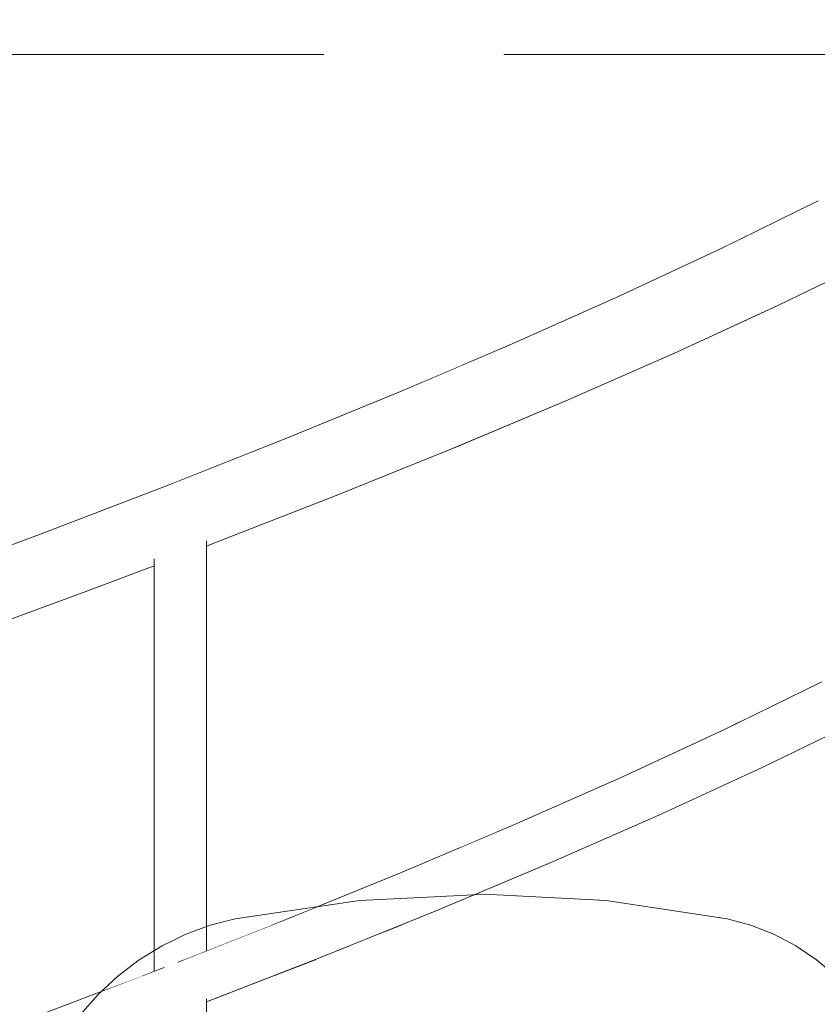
# Model space of a CAD drawing. Header units: millimetres. Extents: x 16408 to 39505, y -6861 to 26364.
# Tile 63 of 85: x 31251 to 31650, y 4381 to 4874. Entities that reach past the tile are written whole.
import ezdxf

# ---------------------------------------------------------------- set-up
doc = ezdxf.new("R2010")
doc.units = ezdxf.units.MM
doc.header["$MEASUREMENT"] = 0
doc.linetypes.add('Przerywana gęsta', pattern=[270, 180, -90])
doc.linetypes.add('Wipeout_Contour', pattern=[1000, 0, -1000])
doc.layers.add('0_Nr_pióra__103', color=7, linetype='Continuous', lineweight=5)
doc.layers.add('inw_schody zewnętrzne_Nr_pióra__103', color=7, linetype='Continuous', lineweight=5)
doc.layers.add('inw_schody zewnętrzne', color=7, linetype='Continuous')
doc.layers.add('inw_ściany zewnętrzne_Nr_pióra__61', color=7, linetype='Continuous', lineweight=13, true_color=0x6a6a6a)

msp = doc.modelspace()

# ---------------------------------------------------------------- wipeouts: each hides what was drawn before it
at = {"color": 254, "linetype": 'Wipeout_Contour', "lineweight": 0, "ltscale": 127165.223305}
msp.add_wipeout([(31472.13, 4435.84), (31421.31, 4433.35), (31544.66, 4433.35), (31483.74, 4436.43)], dxfattribs=at).dxf.layer = 'inw_schody zewnętrzne'

# ---------------------------------------------------------------- next in the draw order: wipeouts: each hides what was drawn before it
at = {"color": 254, "linetype": 'Wipeout_Contour', "lineweight": 0, "ltscale": 127170.009319}
msp.add_wipeout([(31359.05, 4424.14), (31605.08, 4424.14), (31544.66, 4433.35), (31421.31, 4433.35)], dxfattribs=at).dxf.layer = 'inw_schody zewnętrzne'

# ---------------------------------------------------------------- next in the draw order: wipeouts: each hides what was drawn before it
at = {"color": 254, "linetype": 'Wipeout_Contour', "lineweight": 0, "ltscale": 159082.883903}
msp.add_wipeout([(31359.05, 4424.14), (31346.55, 4420.96), (31617.03, 4420.96), (31611.3, 4422.51), (31605.08, 4424.14)], dxfattribs=at).dxf.layer = 'inw_schody zewnętrzne'

# ---------------------------------------------------------------- next in the draw order: wipeouts: each hides what was drawn before it
at = {"color": 254, "linetype": 'Wipeout_Contour', "lineweight": 0, "ltscale": 127160.811114}
msp.add_wipeout([(31334.4, 4416.45), (31628.46, 4416.45), (31617.03, 4420.96), (31346.55, 4420.96)], dxfattribs=at).dxf.layer = 'inw_schody zewnętrzne'

# ---------------------------------------------------------------- next in the draw order: wipeouts: each hides what was drawn before it
at = {"color": 254, "linetype": 'Wipeout_Contour', "lineweight": 0, "ltscale": 158795.002115}
msp.add_wipeout([(31328.77, 4413.66), (31322.55, 4410.67), (31639.44, 4410.67), (31628.46, 4416.45), (31334.4, 4416.45)], dxfattribs=at).dxf.layer = 'inw_schody zewnętrzne'

# ---------------------------------------------------------------- next in the draw order: wipeouts: each hides what was drawn before it
at = {"color": 254, "linetype": 'Wipeout_Contour', "lineweight": 0, "ltscale": 127150.996492}
msp.add_wipeout([(31311.13, 4403.66), (31649.87, 4403.66), (31639.44, 4410.67), (31322.55, 4410.67)], dxfattribs=at).dxf.layer = 'inw_schody zewnętrzne'

# ---------------------------------------------------------------- next in the draw order: wipeouts: each hides what was drawn before it
at = {"color": 254, "linetype": 'Wipeout_Contour', "lineweight": 0, "ltscale": 127144.906561}
msp.add_wipeout([(31311.13, 4403.66), (31300.43, 4395.51), (31659.65, 4395.51), (31649.87, 4403.66)], dxfattribs=at).dxf.layer = 'inw_schody zewnętrzne'

# ---------------------------------------------------------------- next in the draw order: wipeouts: each hides what was drawn before it
at = {"color": 254, "linetype": 'Wipeout_Contour', "lineweight": 0, "ltscale": 127138.339771}
msp.add_wipeout([(31300.43, 4395.51), (31290.55, 4386.27), (31668.67, 4386.27), (31659.65, 4395.51)], dxfattribs=at).dxf.layer = 'inw_schody zewnętrzne'

# ---------------------------------------------------------------- next in the draw order: wipeouts: each hides what was drawn before it
at = {"color": 254, "linetype": 'Wipeout_Contour', "lineweight": 0, "ltscale": 127131.364184}
msp.add_wipeout([(31281.59, 4376.06), (31676.86, 4376.06), (31668.67, 4386.27), (31290.55, 4386.27)], dxfattribs=at).dxf.layer = 'inw_schody zewnętrzne'

# ---------------------------------------------------------------- next in the draw order: wipeouts: each hides what was drawn before it
at = {"color": 254, "linetype": 'Wipeout_Contour', "lineweight": 0, "ltscale": 126644.531177}
msp.add_wipeout([(31400.86, 4404.52), (31331.35, 4381.57), (31344.76, 4384.13), (31344.76, 4382.66)], dxfattribs=at)
at = {"color": 254, "linetype": 'Wipeout_Contour', "lineweight": 0, "ltscale": 599876.837053}
msp.add_wipeout([(31181.83, 4856.43), (31181.83, 3836.43), (31328.77, 3836.43), (31328.77, 3886.43), (31250.7, 3886.43), (31250.7, 4286.43), (31251.35, 4300.3), (31253.32, 4314.04), (31256.56, 4327.5), (31261.06, 4340.56), (31266.78, 4353.09), (31273.64, 4364.96), (31281.59, 4376.06), (31290.55, 4386.27), (31300.43, 4395.51), (31311.13, 4403.66), (31322.55, 4410.67), (31328.77, 4413.66), (31328.77, 4856.43)], dxfattribs=at).dxf.layer = 'inw_schody zewnętrzne'
at = {"color": 254, "linetype": 'Wipeout_Contour', "lineweight": 0, "ltscale": 671241.019452}
msp.add_wipeout([(31702.69, 4314.04), (31704.48, 4300.3), (31705.08, 4286.43), (31705.08, 3886.43), (31611.3, 3886.43), (31611.3, 3836.43), (31745.68, 3836.43), (31745.68, 4856.43), (31611.3, 4856.43), (31611.3, 4422.51), (31617.03, 4420.96), (31628.46, 4416.45), (31639.44, 4410.67), (31649.87, 4403.66), (31659.65, 4395.51), (31668.67, 4386.27), (31676.86, 4376.06), (31684.12, 4364.96), (31690.39, 4353.09), (31695.61, 4340.56), (31699.72, 4327.5)], dxfattribs=at).dxf.layer = 'inw_schody zewnętrzne'

# ---------------------------------------------------------------- next in the draw order: linework, layer by layer
at = {"layer": 'inw_schody zewnętrzne_Nr_pióra__103', "color": 7, "linetype": 'Continuous', "lineweight": 5}
for p, q in [((31617.03, 4420.96), (31628.46, 4416.45)), ((31628.46, 4416.45), (31639.44, 4410.67)), ((31311.13, 4403.66), (31322.55, 4410.67)), ((31639.44, 4410.67), (31649.87, 4403.66)), ((31649.87, 4403.66), (31659.65, 4395.51))]:
    msp.add_line(p, q, dxfattribs=at)

# ---------------------------------------------------------------- next in the draw order: wipeouts: each hides what was drawn before it
at = {"color": 254, "linetype": 'Wipeout_Contour', "lineweight": 0, "ltscale": 94707.459528}
msp.add_wipeout([(31205.22, 4563.97), (31219.22, 4563.97), (31284.33, 4587.81)], dxfattribs=at)
at = {"color": 254, "linetype": 'Wipeout_Contour', "lineweight": 0, "ltscale": 126676.644875}
msp.add_wipeout([(31389.05, 4404.52), (31330.55, 4381.41), (31331.35, 4381.57), (31400.86, 4404.52)], dxfattribs=at)
at = {"color": 254, "linetype": 'Wipeout_Contour', "lineweight": 0, "ltscale": 126455.498953}
msp.add_wipeout([(31323.56, 4399.72), (31261.05, 4375.88), (31323.72, 4380.33), (31323.62, 4399.51)], dxfattribs=at)
at = {"color": 254, "linetype": 'Wipeout_Contour', "lineweight": 0, "ltscale": 223091.551025}
msp.add_wipeout([(31472.13, 4435.84), (31483.74, 4436.43), (31544.66, 4433.35), (31605.08, 4424.14), (31611.3, 4422.51), (31611.3, 4856.43), (31472.13, 4856.43)], dxfattribs=at).dxf.layer = 'inw_schody zewnętrzne'

# ---------------------------------------------------------------- next in the draw order: linework, layer by layer
at = {"layer": 'inw_schody zewnętrzne_Nr_pióra__103', "color": 7, "linetype": 'Continuous', "lineweight": 5}
for p, q in [((31544.66, 4433.35), (31605.08, 4424.14)), ((31611.3, 4422.51), (31605.08, 4424.14)), ((31611.3, 4422.51), (31617.03, 4420.96)), ((31300.43, 4395.51), (31311.13, 4403.66)), ((31290.55, 4386.27), (31300.43, 4395.51)), ((31281.59, 4376.06), (31290.55, 4386.27))]:
    msp.add_line(p, q, dxfattribs=at)

# ---------------------------------------------------------------- next in the draw order: wipeouts: each hides what was drawn before it
at = {"color": 254, "linetype": 'Wipeout_Contour', "lineweight": 0, "ltscale": 94759.735411}
msp.add_wipeout([(31269.05, 4587.81), (31205.22, 4563.97), (31284.33, 4587.81)], dxfattribs=at)
at = {"color": 254, "linetype": 'Wipeout_Contour', "lineweight": 0, "ltscale": 94892.815455}
msp.add_wipeout([(31323.62, 4399.73), (31323.56, 4399.72), (31323.62, 4399.51)], dxfattribs=at)
at = {"color": 254, "linetype": 'Wipeout_Contour', "lineweight": 0, "ltscale": 253672.604527}
msp.add_wipeout([(31421.31, 4433.35), (31472.13, 4435.84), (31472.13, 4856.43), (31328.77, 4856.43), (31328.77, 4413.66), (31334.4, 4416.45), (31346.55, 4420.96), (31359.05, 4424.14)], dxfattribs=at).dxf.layer = 'inw_schody zewnętrzne'

# ---------------------------------------------------------------- next in the draw order: wipeouts: each hides what was drawn before it
at = {"color": 254, "linetype": 'Wipeout_Contour', "lineweight": 0, "ltscale": 124057.973169}
msp.add_wipeout([(29614.36, 4861.27), (29632.25, 4849.58), (31423.49, 6089.67), (31423.49, 6113.75)], dxfattribs=at)
at = {"color": 254, "linetype": 'Wipeout_Contour', "lineweight": 0, "ltscale": 94674.77847}
msp.add_wipeout([(31197.09, 4592.53), (31205.22, 4563.97), (31269.05, 4587.81)], dxfattribs=at)
at = {"color": 254, "linetype": 'Wipeout_Contour', "lineweight": 0, "ltscale": 95175.117104}
msp.add_wipeout([(31389.05, 4404.52), (31400.86, 4404.52), (31459.88, 4428.36)], dxfattribs=at)
at = {"color": 254, "linetype": 'Wipeout_Contour', "lineweight": 0, "ltscale": 94892.714279}
msp.add_wipeout([(31323.56, 4399.72), (31323.62, 4399.73), (31323.62, 4399.74)], dxfattribs=at)

# ---------------------------------------------------------------- next in the draw order: linework, layer by layer
at = {"layer": '0_Nr_pióra__103', "color": 7, "linetype": 'Continuous', "lineweight": 5}
msp.add_line((31261.05, 4375.88), (31323.56, 4399.72), dxfattribs=at)
at = {"layer": 'inw_ściany zewnętrzne_Nr_pióra__61', "color": 251, "linetype": 'Przerywana gęsta', "lineweight": 13, "true_color": 0x6a6a6a, "flags": 128}
msp.add_lwpolyline([(29603.49, 4856.43), (38941.5, 4856.43)], dxfattribs=at)

# ---------------------------------------------------------------- next in the draw order: wipeouts: each hides what was drawn before it
at = {"color": 254, "linetype": 'Wipeout_Contour', "lineweight": 0, "ltscale": 94736.854581}
msp.add_wipeout([(31261.14, 4616.36), (31197.09, 4592.53), (31269.05, 4587.81)], dxfattribs=at)
at = {"color": 254, "linetype": 'Wipeout_Contour', "lineweight": 0, "ltscale": 95223.911721}
msp.add_wipeout([(31447.3, 4428.36), (31389.05, 4404.52), (31459.88, 4428.36)], dxfattribs=at)

# ---------------------------------------------------------------- next in the draw order: wipeouts: each hides what was drawn before it
at = {"color": 254, "linetype": 'Wipeout_Contour', "lineweight": 0, "ltscale": 94873.020523}
msp.add_wipeout([(31261.14, 4616.36), (31269.05, 4587.81), (31331.04, 4611.64)], dxfattribs=at)
at = {"color": 254, "linetype": 'Wipeout_Contour', "lineweight": 0, "ltscale": 95148.913084}
msp.add_wipeout([(31447.3, 4428.36), (31384.11, 4423.56), (31389.05, 4404.52)], dxfattribs=at)

# ---------------------------------------------------------------- next in the draw order: wipeouts: each hides what was drawn before it
at = {"color": 254, "linetype": 'Wipeout_Contour', "lineweight": 0, "ltscale": 94933.532256}
msp.add_wipeout([(31323.37, 4640.2), (31261.14, 4616.36), (31331.04, 4611.64)], dxfattribs=at)
at = {"color": 254, "linetype": 'Wipeout_Contour', "lineweight": 0, "ltscale": 126531.959274}
msp.add_wipeout([(31318.49, 4602.82), (31269.05, 4587.81), (31284.33, 4587.81), (31318.49, 4600.69)], dxfattribs=at)
at = {"color": 254, "linetype": 'Wipeout_Contour', "lineweight": 0, "ltscale": 95206.938276}
msp.add_wipeout([(31442.54, 4447.4), (31384.11, 4423.56), (31447.3, 4428.36)], dxfattribs=at)
at = {"color": 254, "linetype": 'Wipeout_Contour', "lineweight": 0, "ltscale": 94970.403774}
msp.add_wipeout([(31330.39, 4400.22), (31330.55, 4381.42), (31389.05, 4404.52)], dxfattribs=at)

# ---------------------------------------------------------------- next in the draw order: linework, layer by layer
at = {"layer": '0_Nr_pióra__103', "color": 7, "linetype": 'Continuous', "lineweight": 5}
for p, q in [((31197.09, 4592.53), (31261.14, 4616.36)), ((31344.76, 4218.07), (31344.76, 4384.13))]:
    msp.add_line(p, q, dxfattribs=at)

# ---------------------------------------------------------------- next in the draw order: wipeouts: each hides what was drawn before it
at = {"color": 254, "linetype": 'Wipeout_Contour', "lineweight": 0, "ltscale": 190142.69069}
msp.add_wipeout([(31408.76, 4635.48), (31331.04, 4611.64), (31336.97, 4611.64), (31344.76, 4613.13), (31344.76, 4611.64), (31347.56, 4611.64)], dxfattribs=at)
at = {"color": 254, "linetype": 'Wipeout_Contour', "lineweight": 0, "ltscale": 95357.373777}
msp.add_wipeout([(31447.3, 4428.36), (31459.88, 4428.36), (31516.62, 4452.2)], dxfattribs=at)
at = {"color": 254, "linetype": 'Wipeout_Contour', "lineweight": 0, "ltscale": 126666.949062}
msp.add_wipeout([(31330.41, 4402.42), (31330.39, 4400.22), (31389.05, 4404.52), (31384.11, 4423.56)], dxfattribs=at)

# ---------------------------------------------------------------- next in the draw order: linework, layer by layer
at = {"layer": '0_Nr_pióra__103', "color": 7, "linetype": 'Continuous', "lineweight": 5}
for p, q in [((31330.41, 4402.42), (31384.11, 4423.56)), ((31344.76, 4382.66), (31400.86, 4404.52))]:
    msp.add_line(p, q, dxfattribs=at)
at = {"layer": 'inw_schody zewnętrzne_Nr_pióra__103', "color": 7, "linetype": 'Continuous', "lineweight": 5}
for p, q in [((31359.05, 4424.14), (31421.31, 4433.35)), ((31346.55, 4420.96), (31359.05, 4424.14)), ((31334.4, 4416.45), (31346.55, 4420.96)), ((31328.77, 4413.66), (31322.55, 4410.67)), ((31328.77, 4413.66), (31334.4, 4416.45))]:
    msp.add_line(p, q, dxfattribs=at)

# ---------------------------------------------------------------- next in the draw order: wipeouts: each hides what was drawn before it
at = {"color": 254, "linetype": 'Wipeout_Contour', "lineweight": 0, "ltscale": 95148.855554}
msp.add_wipeout([(31331.04, 4611.64), (31408.76, 4635.48), (31391.04, 4635.48)], dxfattribs=at)
at = {"color": 254, "linetype": 'Wipeout_Contour', "lineweight": 0, "ltscale": 95403.20257}
msp.add_wipeout([(31447.3, 4428.36), (31516.62, 4452.2), (31503.29, 4452.2)], dxfattribs=at)

# ---------------------------------------------------------------- next in the draw order: wipeouts: each hides what was drawn before it
at = {"color": 254, "linetype": 'Wipeout_Contour', "lineweight": 0, "ltscale": 95065.699138}
msp.add_wipeout([(31323.37, 4640.2), (31331.04, 4611.64), (31391.04, 4635.48)], dxfattribs=at)
at = {"color": 254, "linetype": 'Wipeout_Contour', "lineweight": 0, "ltscale": 95329.876253}
msp.add_wipeout([(31442.54, 4447.4), (31447.3, 4428.36), (31503.29, 4452.2)], dxfattribs=at)

# ---------------------------------------------------------------- next in the draw order: linework, layer by layer
at = {"layer": '0_Nr_pióra__103', "color": 7, "linetype": 'Continuous', "lineweight": 5}
msp.add_line((31400.86, 4404.52), (31459.88, 4428.36), dxfattribs=at)
at = {"layer": 'inw_schody zewnętrzne_Nr_pióra__103', "color": 7, "linetype": 'Continuous', "lineweight": 5}
for p, q in [((31472.13, 4435.84), (31421.31, 4433.35)), ((31472.13, 4435.84), (31483.74, 4436.43)), ((31483.74, 4436.43), (31544.66, 4433.35))]:
    msp.add_line(p, q, dxfattribs=at)

# ---------------------------------------------------------------- next in the draw order: wipeouts: each hides what was drawn before it
at = {"color": 254, "linetype": 'Wipeout_Contour', "lineweight": 0, "ltscale": 95124.519501}
msp.add_wipeout([(31323.37, 4640.2), (31391.04, 4635.48), (31383.63, 4664.04)], dxfattribs=at)
at = {"color": 254, "linetype": 'Wipeout_Contour', "lineweight": 0, "ltscale": 189919.634686}
msp.add_wipeout([(31269.05, 4587.81), (31318.49, 4602.82), (31318.49, 4604.16), (31326.38, 4609.58), (31336.97, 4611.64), (31331.04, 4611.64)], dxfattribs=at)
at = {"color": 254, "linetype": 'Wipeout_Contour', "lineweight": 0, "ltscale": 95049.505334}
msp.add_wipeout([(31347.56, 4611.64), (31344.76, 4610.79), (31344.76, 4610.59)], dxfattribs=at)
at = {"color": 254, "linetype": 'Wipeout_Contour', "lineweight": 0, "ltscale": 95385.870717}
msp.add_wipeout([(31442.54, 4447.4), (31503.29, 4452.2), (31498.72, 4471.24)], dxfattribs=at)

# ---------------------------------------------------------------- next in the draw order: linework, layer by layer
at = {"layer": '0_Nr_pióra__103', "color": 7, "linetype": 'Continuous', "lineweight": 5}
for p, q in [((31261.14, 4616.36), (31323.37, 4640.2)), ((31284.33, 4587.81), (31318.49, 4600.69)), ((31318.49, 4397.79), (31318.49, 4604.16)), ((31219.22, 4563.97), (31284.33, 4587.81)), ((31384.11, 4423.56), (31442.54, 4447.4))]:
    msp.add_line(p, q, dxfattribs=at)

# ---------------------------------------------------------------- next in the draw order: wipeouts: each hides what was drawn before it
at = {"color": 254, "linetype": 'Wipeout_Contour', "lineweight": 0, "ltscale": 95291.495981}
msp.add_wipeout([(31467.79, 4659.32), (31391.04, 4635.48), (31408.76, 4635.48)], dxfattribs=at)
at = {"color": 254, "linetype": 'Wipeout_Contour', "lineweight": 0, "ltscale": 95049.776123}
msp.add_wipeout([(31344.76, 4611.64), (31344.76, 4610.79), (31347.56, 4611.64)], dxfattribs=at)
at = {"color": 254, "linetype": 'Wipeout_Contour', "lineweight": 0, "ltscale": 95532.742867}
msp.add_wipeout([(31503.29, 4452.2), (31516.62, 4452.2), (31570.92, 4476.04)], dxfattribs=at)

# ---------------------------------------------------------------- next in the draw order: linework, layer by layer
at = {"layer": '0_Nr_pióra__103', "color": 7, "linetype": 'Continuous', "lineweight": 5}
for p, q in [((31344.76, 4408.07), (31344.76, 4613.13)), ((31344.76, 4610.59), (31347.56, 4611.64))]:
    msp.add_line(p, q, dxfattribs=at)

# ---------------------------------------------------------------- next in the draw order: wipeouts: each hides what was drawn before it
at = {"color": 254, "linetype": 'Wipeout_Contour', "lineweight": 0, "ltscale": 95334.337828}
msp.add_wipeout([(31448.92, 4659.32), (31391.04, 4635.48), (31467.79, 4659.32)], dxfattribs=at)
at = {"color": 254, "linetype": 'Wipeout_Contour', "lineweight": 0, "ltscale": 95575.505801}
msp.add_wipeout([(31556.88, 4476.04), (31503.29, 4452.2), (31570.92, 4476.04)], dxfattribs=at)

# ---------------------------------------------------------------- next in the draw order: wipeouts: each hides what was drawn before it
at = {"color": 254, "linetype": 'Wipeout_Contour', "lineweight": 0, "ltscale": 95252.382956}
msp.add_wipeout([(31383.63, 4664.04), (31391.04, 4635.48), (31448.92, 4659.32)], dxfattribs=at)
at = {"color": 254, "linetype": 'Wipeout_Contour', "lineweight": 0, "ltscale": 95504.024961}
msp.add_wipeout([(31556.88, 4476.04), (31498.72, 4471.24), (31503.29, 4452.2)], dxfattribs=at)

# ---------------------------------------------------------------- next in the draw order: linework, layer by layer
at = {"layer": '0_Nr_pióra__103', "color": 7, "linetype": 'Continuous', "lineweight": 5}
for p, q in [((31347.56, 4611.64), (31408.76, 4635.48)), ((31459.88, 4428.36), (31516.62, 4452.2))]:
    msp.add_line(p, q, dxfattribs=at)

# ---------------------------------------------------------------- next in the draw order: wipeouts: each hides what was drawn before it
at = {"color": 254, "linetype": 'Wipeout_Contour', "lineweight": 0, "ltscale": 95309.389085}
msp.add_wipeout([(31441.77, 4687.88), (31383.63, 4664.04), (31448.92, 4659.32)], dxfattribs=at)
at = {"color": 254, "linetype": 'Wipeout_Contour', "lineweight": 0, "ltscale": 95557.868467}
msp.add_wipeout([(31552.52, 4495.07), (31498.72, 4471.24), (31556.88, 4476.04)], dxfattribs=at)

# ---------------------------------------------------------------- next in the draw order: linework, layer by layer
at = {"layer": '0_Nr_pióra__103', "color": 7, "linetype": 'Continuous', "lineweight": 5}
for p, q in [((31323.37, 4640.2), (31383.63, 4664.04)), ((31442.54, 4447.4), (31498.72, 4471.24))]:
    msp.add_line(p, q, dxfattribs=at)

# ---------------------------------------------------------------- next in the draw order: wipeouts: each hides what was drawn before it
at = {"color": 254, "linetype": 'Wipeout_Contour', "lineweight": 0, "ltscale": 95473.710127}
msp.add_wipeout([(31448.92, 4659.32), (31467.79, 4659.32), (31524.52, 4683.16)], dxfattribs=at)
at = {"color": 254, "linetype": 'Wipeout_Contour', "lineweight": 0, "ltscale": 95700.833191}
msp.add_wipeout([(31622.67, 4499.87), (31556.88, 4476.04), (31570.92, 4476.04)], dxfattribs=at)

# ---------------------------------------------------------------- next in the draw order: wipeouts: each hides what was drawn before it
at = {"color": 254, "linetype": 'Wipeout_Contour', "lineweight": 0, "ltscale": 95513.211343}
msp.add_wipeout([(31448.92, 4659.32), (31524.52, 4683.16), (31504.53, 4683.16)], dxfattribs=at)
at = {"color": 254, "linetype": 'Wipeout_Contour', "lineweight": 0, "ltscale": 95740.437905}
msp.add_wipeout([(31556.88, 4476.04), (31622.67, 4499.87), (31607.96, 4499.87)], dxfattribs=at)

# ---------------------------------------------------------------- next in the draw order: wipeouts: each hides what was drawn before it
at = {"color": 254, "linetype": 'Wipeout_Contour', "lineweight": 0, "ltscale": 95432.655026}
msp.add_wipeout([(31441.77, 4687.88), (31448.92, 4659.32), (31504.53, 4683.16)], dxfattribs=at)
at = {"color": 254, "linetype": 'Wipeout_Contour', "lineweight": 0, "ltscale": 95670.97112}
msp.add_wipeout([(31607.96, 4499.87), (31552.52, 4495.07), (31556.88, 4476.04)], dxfattribs=at)

# ---------------------------------------------------------------- next in the draw order: linework, layer by layer
at = {"layer": '0_Nr_pióra__103', "color": 7, "linetype": 'Continuous', "lineweight": 5}
for p, q in [((31408.76, 4635.48), (31467.79, 4659.32)), ((31516.62, 4452.2), (31570.92, 4476.04))]:
    msp.add_line(p, q, dxfattribs=at)

# ---------------------------------------------------------------- next in the draw order: wipeouts: each hides what was drawn before it
at = {"color": 254, "linetype": 'Wipeout_Contour', "lineweight": 0, "ltscale": 95487.72847}
msp.add_wipeout([(31441.77, 4687.88), (31504.53, 4683.16), (31497.67, 4711.72)], dxfattribs=at)
at = {"color": 254, "linetype": 'Wipeout_Contour', "lineweight": 0, "ltscale": 95722.548638}
msp.add_wipeout([(31603.81, 4518.91), (31552.52, 4495.07), (31607.96, 4499.87)], dxfattribs=at)

# ---------------------------------------------------------------- next in the draw order: linework, layer by layer
at = {"layer": '0_Nr_pióra__103', "color": 7, "linetype": 'Continuous', "lineweight": 5}
for p, q in [((31383.63, 4664.04), (31441.77, 4687.88)), ((31498.72, 4471.24), (31552.52, 4495.07))]:
    msp.add_line(p, q, dxfattribs=at)

# ---------------------------------------------------------------- next in the draw order: wipeouts: each hides what was drawn before it
at = {"color": 254, "linetype": 'Wipeout_Contour', "lineweight": 0, "ltscale": 95649.001794}
msp.add_wipeout([(31504.53, 4683.16), (31524.52, 4683.16), (31578.8, 4707)], dxfattribs=at)
at = {"color": 254, "linetype": 'Wipeout_Contour', "lineweight": 0, "ltscale": 95861.271019}
msp.add_wipeout([(31607.96, 4499.87), (31622.67, 4499.87), (31671.75, 4523.71)], dxfattribs=at)

# ---------------------------------------------------------------- next in the draw order: wipeouts: each hides what was drawn before it
at = {"color": 254, "linetype": 'Wipeout_Contour', "lineweight": 0, "ltscale": 95685.078046}
msp.add_wipeout([(31557.74, 4707), (31504.53, 4683.16), (31578.8, 4707)], dxfattribs=at)
at = {"color": 254, "linetype": 'Wipeout_Contour', "lineweight": 0, "ltscale": 95897.633074}
msp.add_wipeout([(31656.39, 4523.71), (31607.96, 4499.87), (31671.75, 4523.71)], dxfattribs=at)

# ---------------------------------------------------------------- next in the draw order: wipeouts: each hides what was drawn before it
at = {"color": 254, "linetype": 'Wipeout_Contour', "lineweight": 0, "ltscale": 95606.113797}
msp.add_wipeout([(31557.74, 4707), (31497.67, 4711.72), (31504.53, 4683.16)], dxfattribs=at)
at = {"color": 254, "linetype": 'Wipeout_Contour', "lineweight": 0, "ltscale": 95830.343922}
msp.add_wipeout([(31656.39, 4523.71), (31603.81, 4518.91), (31607.96, 4499.87)], dxfattribs=at)

# ---------------------------------------------------------------- next in the draw order: linework, layer by layer
at = {"layer": '0_Nr_pióra__103', "color": 7, "linetype": 'Continuous', "lineweight": 5}
for p, q in [((31467.79, 4659.32), (31524.52, 4683.16)), ((31570.92, 4476.04), (31622.67, 4499.87))]:
    msp.add_line(p, q, dxfattribs=at)

# ---------------------------------------------------------------- next in the draw order: wipeouts: each hides what was drawn before it
at = {"color": 254, "linetype": 'Wipeout_Contour', "lineweight": 0, "ltscale": 95659.140807}
msp.add_wipeout([(31551.19, 4735.56), (31497.67, 4711.72), (31557.74, 4707)], dxfattribs=at)
at = {"color": 254, "linetype": 'Wipeout_Contour', "lineweight": 0, "ltscale": 95879.545918}
msp.add_wipeout([(31652.46, 4542.75), (31603.81, 4518.91), (31656.39, 4523.71)], dxfattribs=at)

# ---------------------------------------------------------------- next in the draw order: linework, layer by layer
at = {"layer": '0_Nr_pióra__103', "color": 7, "linetype": 'Continuous', "lineweight": 5}
for p, q in [((31441.77, 4687.88), (31497.67, 4711.72)), ((31603.81, 4518.91), (31652.46, 4542.75)), ((31622.67, 4499.87), (31671.75, 4523.71)), ((31552.52, 4495.07), (31603.81, 4518.91))]:
    msp.add_line(p, q, dxfattribs=at)

# ---------------------------------------------------------------- next in the draw order: wipeouts: each hides what was drawn before it
at = {"color": 254, "linetype": 'Wipeout_Contour', "lineweight": 0, "ltscale": 95816.98123}
msp.add_wipeout([(31630.5, 4730.84), (31557.74, 4707), (31578.8, 4707)], dxfattribs=at)

# ---------------------------------------------------------------- next in the draw order: wipeouts: each hides what was drawn before it
at = {"color": 254, "linetype": 'Wipeout_Contour', "lineweight": 0, "ltscale": 95849.556723}
msp.add_wipeout([(31557.74, 4707), (31630.5, 4730.84), (31608.43, 4730.84)], dxfattribs=at)

# ---------------------------------------------------------------- next in the draw order: wipeouts: each hides what was drawn before it
at = {"color": 254, "linetype": 'Wipeout_Contour', "lineweight": 0, "ltscale": 95772.374086}
msp.add_wipeout([(31551.19, 4735.56), (31557.74, 4707), (31608.43, 4730.84)], dxfattribs=at)

# ---------------------------------------------------------------- next in the draw order: linework, layer by layer
at = {"layer": '0_Nr_pióra__103', "color": 7, "linetype": 'Continuous', "lineweight": 5}
msp.add_line((31524.52, 4683.16), (31578.8, 4707), dxfattribs=at)

# ---------------------------------------------------------------- next in the draw order: wipeouts: each hides what was drawn before it
at = {"color": 254, "linetype": 'Wipeout_Contour', "lineweight": 0, "ltscale": 95823.245882}
msp.add_wipeout([(31551.19, 4735.56), (31608.43, 4730.84), (31602.2, 4759.39)], dxfattribs=at)

# ---------------------------------------------------------------- next in the draw order: linework, layer by layer
at = {"layer": '0_Nr_pióra__103', "color": 7, "linetype": 'Continuous', "lineweight": 5}
msp.add_line((31497.67, 4711.72), (31551.19, 4735.56), dxfattribs=at)

# ---------------------------------------------------------------- next in the draw order: wipeouts: each hides what was drawn before it
at = {"color": 254, "linetype": 'Wipeout_Contour', "lineweight": 0, "ltscale": 95977.2762}
msp.add_wipeout([(31608.43, 4730.84), (31630.5, 4730.84), (31679.51, 4754.67)], dxfattribs=at)

# ---------------------------------------------------------------- next in the draw order: wipeouts: each hides what was drawn before it
at = {"color": 254, "linetype": 'Wipeout_Contour', "lineweight": 0, "ltscale": 96006.283922}
msp.add_wipeout([(31656.48, 4754.67), (31608.43, 4730.84), (31679.51, 4754.67)], dxfattribs=at)

# ---------------------------------------------------------------- next in the draw order: wipeouts: each hides what was drawn before it
at = {"color": 254, "linetype": 'Wipeout_Contour', "lineweight": 0, "ltscale": 95931.067977}
msp.add_wipeout([(31602.2, 4759.39), (31608.43, 4730.84), (31656.48, 4754.67)], dxfattribs=at)

# ---------------------------------------------------------------- next in the draw order: linework, layer by layer
at = {"layer": '0_Nr_pióra__103', "color": 7, "linetype": 'Continuous', "lineweight": 5}
msp.add_line((31578.8, 4707), (31630.5, 4730.84), dxfattribs=at)

# ---------------------------------------------------------------- next in the draw order: wipeouts: each hides what was drawn before it
at = {"color": 254, "linetype": 'Wipeout_Contour', "lineweight": 0, "ltscale": 95979.681038}
msp.add_wipeout([(31602.2, 4759.39), (31656.48, 4754.67), (31650.59, 4783.23)], dxfattribs=at)

# ---------------------------------------------------------------- next in the draw order: linework, layer by layer
at = {"layer": '0_Nr_pióra__103', "color": 7, "linetype": 'Continuous', "lineweight": 5}
for p, q in [((31602.2, 4759.39), (31650.59, 4783.23)), ((31551.19, 4735.56), (31602.2, 4759.39)), ((31630.5, 4730.84), (31679.51, 4754.67))]:
    msp.add_line(p, q, dxfattribs=at)

doc.saveas('drawing.dxf')
